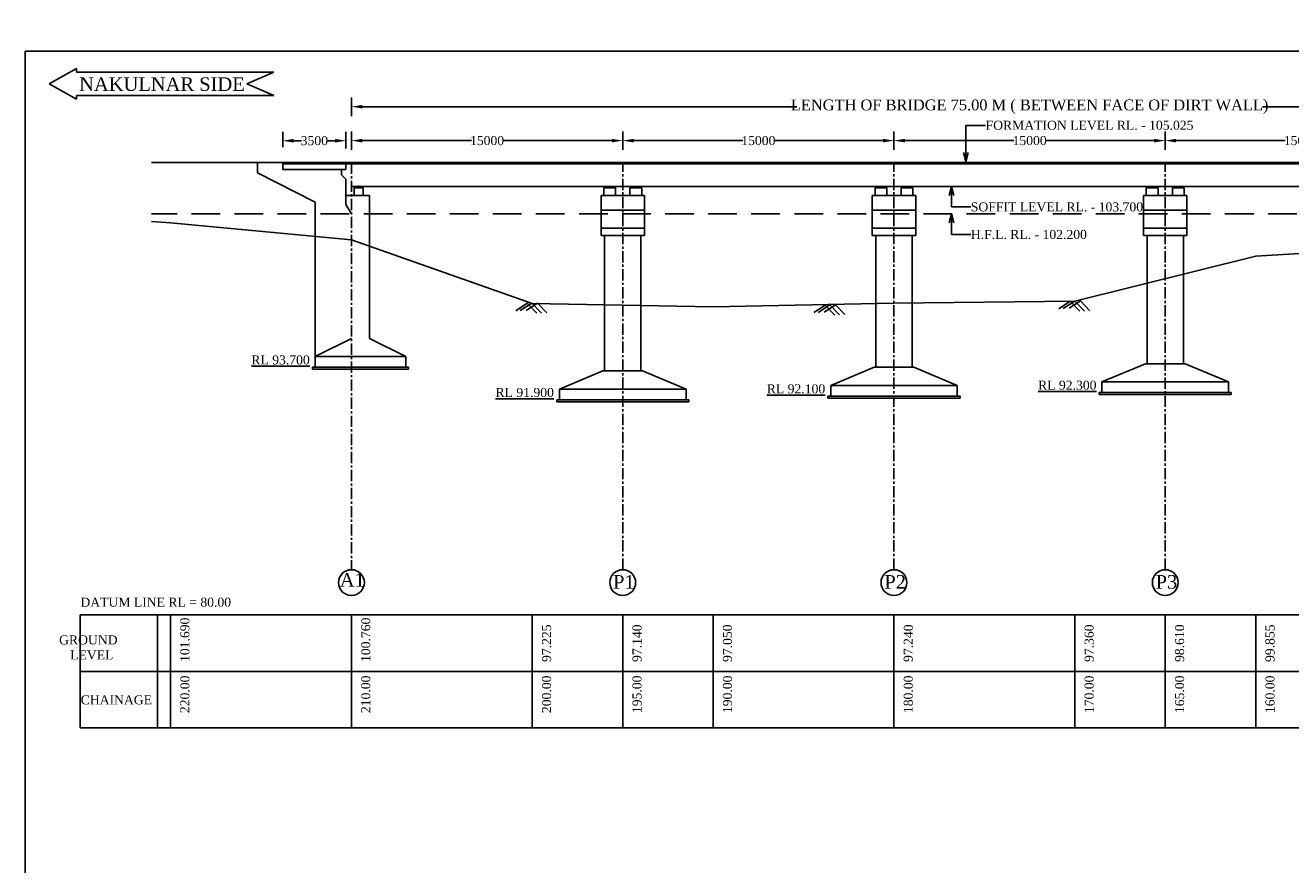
# Model space of a CAD drawing. Header units: millimetres. Extents: x 103078 to 9205504, y -104267 to 3313489.
# Tile 3 of 6: x 4439959 to 4509926, y 2847307 to 2893740. Entities that reach past the tile are written whole.
import ezdxf

# ---------------------------------------------------------------- set-up
doc = ezdxf.new("R2010")
doc.units = ezdxf.units.MM
doc.header["$LTSCALE"] = 500
doc.header["$MEASUREMENT"] = 0
for name, pattern in [('CENTER', [2, 1.25, -0.25, 0.25, -0.25]), ('HIDDEN', [0.375, 0.25, -0.125]), ('HIDDEN2', [4.7625, 3.175, -1.5875])]:
    doc.linetypes.add(name, pattern=pattern)
doc.styles.get("Standard").update_dxf_attribs({"font": 'times.ttf'})
doc.styles.add('style1', font='txt.shx', dxfattribs={"height": 1})
doc.dimstyles.get("Standard").update_dxf_attribs({"dimtxt": 400, "dimasz": 215, "dimexe": 0.18, "dimexo": 0.0625, "dimgap": 0.09, "dimtad": 0, "dimtih": 1, "dimtoh": 1, "dimdec": 0, "dimzin": 4, "dimdsep": 46, "dimtxsty": 'Standard', "dimblk": 'OPEN90', "dimcen": 0, "dimadec": 0, "dimazin": 1, "dimtfac": 1, "dimtdec": 0, "dimtix": 1, "dimtofl": 0, "dimtmove": 0, "dimatfit": 3, "dimldrblk": 'OPEN30', "dimfxl": 1, "dimtolj": 1, "dimtzin": 0, "dimarcsym": 0})

# ---------------------------------------------------------------- blocks, each defined once
blk = doc.blocks.new('*D74')
at = {"color": 0, "linetype": 'Continuous', "lineweight": -2, "transparency": 16777216}
for p, q in [((4457991, 2886845), (4457991, 2887860)), ((4472991, 2886845), (4472991, 2887860)), ((4458591, 2887360), (4464625, 2887360)), ((4472391, 2887360), (4466358, 2887360))]:
    blk.add_line(p, q, dxfattribs=at)
for points in [[(4458591, 2887460), (4458591, 2887260), (4457991, 2887360)], [(4472391, 2887460), (4472391, 2887260), (4472991, 2887360)]]:
    blk.add_solid(points, dxfattribs=at)
at = {"layer": 'Defpoints', "color": 0, "linetype": 'Continuous', "lineweight": -2, "transparency": 16777216}
for p in [(4472991, 2887360), (4457991, 2886145), (4472991, 2886145)]:
    blk.add_point(p, dxfattribs=at)
at = {"color": 0, "linetype": 'Continuous', "lineweight": -2, "transparency": 16777216, "insert": (4465491, 2887360), "char_height": 500, "attachment_point": 5}
blk.add_mtext('\\A1;15000', dxfattribs=at)
blk = doc.blocks.new('*D78')
at = {"color": 0, "linetype": 'Continuous', "lineweight": -2, "transparency": 16777216}
for p, q in [((4472991, 2886845), (4472991, 2887860)), ((4487991, 2886845), (4487991, 2887860)), ((4473591, 2887360), (4479625, 2887360)), ((4487391, 2887360), (4481358, 2887360))]:
    blk.add_line(p, q, dxfattribs=at)
for points in [[(4473591, 2887460), (4473591, 2887260), (4472991, 2887360)], [(4487391, 2887460), (4487391, 2887260), (4487991, 2887360)]]:
    blk.add_solid(points, dxfattribs=at)
at = {"layer": 'Defpoints', "color": 0, "linetype": 'Continuous', "lineweight": -2, "transparency": 16777216}
for p in [(4487991, 2887360), (4472991, 2886145), (4487991, 2886145)]:
    blk.add_point(p, dxfattribs=at)
at = {"color": 0, "linetype": 'Continuous', "lineweight": -2, "transparency": 16777216, "insert": (4480491, 2887360), "char_height": 500, "attachment_point": 5}
blk.add_mtext('\\A1;15000', dxfattribs=at)
blk = doc.blocks.new('*D79')
at = {"color": 0, "linetype": 'Continuous', "lineweight": -2, "transparency": 16777216}
for p, q in [((4487991, 2886845), (4487991, 2887860)), ((4502991, 2886845), (4502991, 2887860)), ((4488591, 2887360), (4494625, 2887360)), ((4502391, 2887360), (4496358, 2887360))]:
    blk.add_line(p, q, dxfattribs=at)
for points in [[(4488591, 2887460), (4488591, 2887260), (4487991, 2887360)], [(4502391, 2887460), (4502391, 2887260), (4502991, 2887360)]]:
    blk.add_solid(points, dxfattribs=at)
at = {"layer": 'Defpoints', "color": 0, "linetype": 'Continuous', "lineweight": -2, "transparency": 16777216}
for p in [(4502991, 2887360), (4487991, 2886145), (4502991, 2886145)]:
    blk.add_point(p, dxfattribs=at)
at = {"color": 0, "linetype": 'Continuous', "lineweight": -2, "transparency": 16777216, "insert": (4495491, 2887360), "char_height": 500, "attachment_point": 5}
blk.add_mtext('\\A1;15000', dxfattribs=at)
blk = doc.blocks.new('*D75')
at = {"color": 0, "linetype": 'Continuous', "lineweight": -2, "transparency": 16777216}
for p, q in [((4502991, 2886845), (4502991, 2887860)), ((4517991, 2886845), (4517991, 2887860)), ((4503591, 2887360), (4509625, 2887360)), ((4517391, 2887360), (4511358, 2887360))]:
    blk.add_line(p, q, dxfattribs=at)
for points in [[(4503591, 2887460), (4503591, 2887260), (4502991, 2887360)], [(4517391, 2887460), (4517391, 2887260), (4517991, 2887360)]]:
    blk.add_solid(points, dxfattribs=at)
at = {"layer": 'Defpoints', "color": 0, "linetype": 'Continuous', "lineweight": -2, "transparency": 16777216}
for p in [(4517991, 2887360), (4502991, 2886145), (4517991, 2886145)]:
    blk.add_point(p, dxfattribs=at)
at = {"color": 0, "linetype": 'Continuous', "lineweight": -2, "transparency": 16777216, "insert": (4510491, 2887360), "char_height": 500, "attachment_point": 5}
blk.add_mtext('\\A1;15000', dxfattribs=at)
blk = doc.blocks.new('*D76')
at = {"color": 0, "linetype": 'Continuous', "lineweight": -2, "transparency": 16777216}
for p, q in [((4457991, 2888722), (4457991, 2889737)), ((4532991, 2888608), (4532991, 2889737)), ((4458591, 2889237), (4482612, 2889237)), ((4532391, 2889237), (4508371, 2889237))]:
    blk.add_line(p, q, dxfattribs=at)
for points in [[(4458591, 2889337), (4458591, 2889137), (4457991, 2889237)], [(4532391, 2889337), (4532391, 2889137), (4532991, 2889237)]]:
    blk.add_solid(points, dxfattribs=at)
at = {"layer": 'Defpoints', "color": 0, "linetype": 'Continuous', "lineweight": -2, "transparency": 16777216}
for p in [(4457991, 2889237), (4457991, 2888022), (4532991, 2887908)]:
    blk.add_point(p, dxfattribs=at)
at = {"color": 0, "linetype": 'Continuous', "lineweight": -2, "transparency": 16777216, "insert": (4495491, 2889237), "char_height": 500, "attachment_point": 5}
blk.add_mtext('\\A1;{\\H1.2x;LENGTH OF BRIDGE 75.00 M ( BETWEEN FACE OF DIRT WALL)}', dxfattribs=at)
blk = doc.blocks.new('*D77')
at = {"color": 0, "linetype": 'Continuous', "lineweight": -2, "transparency": 16777216}
for p, q in [((4454191, 2886994), (4454191, 2887856)), ((4457691, 2886919), (4457691, 2887856)), ((4454791, 2887356), (4455231, 2887356)), ((4457091, 2887356), (4456652, 2887356))]:
    blk.add_line(p, q, dxfattribs=at)
for points in [[(4454791, 2887456), (4454791, 2887256), (4454191, 2887356)], [(4457091, 2887456), (4457091, 2887256), (4457691, 2887356)]]:
    blk.add_solid(points, dxfattribs=at)
at = {"layer": 'Defpoints', "color": 0, "linetype": 'Continuous', "lineweight": -2, "transparency": 16777216}
for p in [(4457691, 2887356), (4454191, 2886294), (4457691, 2886219)]:
    blk.add_point(p, dxfattribs=at)
at = {"color": 0, "linetype": 'Continuous', "lineweight": -2, "transparency": 16777216, "insert": (4455941, 2887356), "char_height": 500, "attachment_point": 5}
blk.add_mtext('\\A1;3500', dxfattribs=at)

msp = doc.modelspace()

# ---------------------------------------------------------------- hatches: boundary and pattern name
at = {"linetype": 'HIDDEN'}
for points in [[(4458391.4, 2884820), (4458241.4, 2884820), (4458241.4, 2884755), (4458391.4, 2884755)], [(4458541.4, 2884820), (4458391.4, 2884820), (4458391.4, 2884755), (4458541.4, 2884755)]]:
    msp.add_hatch(color=0, dxfattribs=at).paths.add_polyline_path(points)
at = {"linetype": 'Continuous', "lineweight": -2}
h = msp.add_hatch(color=0, dxfattribs=at)
h.dxf.hatch_style = 1
h.paths.add_polyline_path([(4472266.4, 2884820), (4472091.4, 2884820), (4472091.4, 2884755), (4472266.4, 2884755)])
h.paths.add_polyline_path([(4472441.4, 2884820), (4472266.4, 2884820), (4472266.4, 2884755), (4472441.4, 2884755)])
h = msp.add_hatch(color=0, dxfattribs=at)
h.dxf.hatch_style = 1
h.paths.add_polyline_path([(4473716, 2884820), (4473541, 2884820), (4473541, 2884755), (4473716, 2884755)])
h.paths.add_polyline_path([(4473891, 2884820), (4473716, 2884820), (4473716, 2884755), (4473891, 2884755)])
h = msp.add_hatch(color=0, dxfattribs=at)
h.dxf.hatch_style = 1
h.paths.add_polyline_path([(4487266.4, 2884820), (4487091.4, 2884820), (4487091.4, 2884755), (4487266.4, 2884755)])
h.paths.add_polyline_path([(4487441.4, 2884820), (4487266.4, 2884820), (4487266.4, 2884755), (4487441.4, 2884755)])
h = msp.add_hatch(color=0, dxfattribs=at)
h.dxf.hatch_style = 1
h.paths.add_polyline_path([(4488716, 2884820), (4488541, 2884820), (4488541, 2884755), (4488716, 2884755)])
h.paths.add_polyline_path([(4488891, 2884820), (4488716, 2884820), (4488716, 2884755), (4488891, 2884755)])
h = msp.add_hatch(color=0, dxfattribs=at)
h.dxf.hatch_style = 1
h.paths.add_polyline_path([(4502266.4, 2884820), (4502091.4, 2884820), (4502091.4, 2884755), (4502266.4, 2884755)])
h.paths.add_polyline_path([(4502441.4, 2884820), (4502266.4, 2884820), (4502266.4, 2884755), (4502441.4, 2884755)])
h = msp.add_hatch(color=0, dxfattribs=at)
h.dxf.hatch_style = 1
h.paths.add_polyline_path([(4503716, 2884820), (4503541, 2884820), (4503541, 2884755), (4503716, 2884755)])
h.paths.add_polyline_path([(4503891, 2884820), (4503716, 2884820), (4503716, 2884755), (4503891, 2884755)])

# ---------------------------------------------------------------- linework, layer by layer
at = {"color": 0, "linetype": 'Continuous', "lineweight": -2}
for p, q in [((4439959.5, 2785502), (4439959.5, 2892309.5)), ((4439959.5, 2892309.5), (4583666, 2892309.5)), ((4442782.5, 2891349.5), (4441282.5, 2890500)), ((4442782.5, 2891349.5), (4442782.5, 2891149.5)), ((4453701, 2891149.5), (4442782.5, 2891149.5)), ((4453701, 2891149.5), (4452201, 2890500)), ((4441282.5, 2890500), (4442782.5, 2889650)), ((4452201, 2890500), (4453701, 2889850)), ((4453701, 2889850), (4442782.5, 2889850)), ((4442782.5, 2889850), (4442782.5, 2889650)), ((4543600, 2886145), (4446933, 2886145)), ((4452791.4, 2885570), (4452791.4, 2886145)), ((4454191.4, 2885770), (4454191.4, 2886145)), ((4452791.4, 2885570), (4455991.4, 2883956)), ((4536791.4, 2886070), (4454191.4, 2886070)), ((4454191.4, 2885770), (4457691.4, 2885770)), ((4457441.4, 2885470), (4457441.4, 2885770)), ((4457441.4, 2885470), (4457691.4, 2885220)), ((4457691.4, 2885770), (4457691.4, 2886070)), ((4457691.4, 2883820), (4457691.4, 2885220)), ((4532991.4, 2884820), (4457991.4, 2884820)), ((4458141.4, 2884755), (4458141.4, 2884320)), ((4458241.4, 2884820), (4458541.4, 2884820)), ((4458641.4, 2884755), (4458641.4, 2884320)), ((4471941.4, 2884755), (4472591.4, 2884755)), ((4471941.4, 2884755), (4471941.4, 2884320)), ((4472591.4, 2884755), (4472591.4, 2884320)), ((4473391, 2884755), (4474041, 2884755)), ((4473391, 2884755), (4473391, 2884320)), ((4474041, 2884755), (4474041, 2884320)), ((4486941.4, 2884755), (4487591.4, 2884755)), ((4486941.4, 2884755), (4486941.4, 2884320)), ((4487591.4, 2884755), (4487591.4, 2884320)), ((4488391, 2884755), (4489041, 2884755)), ((4488391, 2884755), (4488391, 2884320)), ((4489041, 2884755), (4489041, 2884320)), ((4501941.4, 2884755), (4502591.4, 2884755)), ((4501941.4, 2884755), (4501941.4, 2884320)), ((4502591.4, 2884755), (4502591.4, 2884320)), ((4503391, 2884755), (4504041, 2884755)), ((4503391, 2884755), (4503391, 2884320)), ((4504041, 2884755), (4504041, 2884320)), ((4458991.4, 2884320), (4457691.4, 2884320)), ((4458991.4, 2876420), (4458991.4, 2884320)), ((4471791.4, 2884320), (4474191.4, 2884320)), ((4471791.4, 2884320), (4471791.4, 2882120)), ((4474191.4, 2884320), (4474191.4, 2882120)), ((4486791.4, 2884320), (4489191.4, 2884320)), ((4486791.4, 2884320), (4486791.4, 2882120)), ((4489191.4, 2884320), (4489191.4, 2882120)), ((4501791.4, 2884320), (4504191.4, 2884320)), ((4501791.4, 2884320), (4501791.4, 2882120)), ((4504191.4, 2884320), (4504191.4, 2882120)), ((4455991.4, 2874820), (4455991.4, 2883956)), ((4457691.4, 2883820), (4457991.4, 2883320)), ((4471791.4, 2883520), (4474191.4, 2883520)), ((4486791.4, 2883520), (4489191.4, 2883520)), ((4501791.4, 2883520), (4504191.4, 2883520)), ((4471791.4, 2882520), (4474191.4, 2882520)), ((4471791.4, 2882120), (4474191.4, 2882120)), ((4471991.4, 2882120), (4471991.4, 2874620)), ((4473991.4, 2882120), (4473991.4, 2874620)), ((4486791.4, 2882520), (4489191.4, 2882520)), ((4486791.4, 2882120), (4489191.4, 2882120)), ((4486991.4, 2882120), (4486991.4, 2874820)), ((4488991.4, 2882120), (4488991.4, 2874820)), ((4501791.4, 2882520), (4504191.4, 2882520)), ((4501791.4, 2882120), (4504191.4, 2882120)), ((4501991.4, 2882120), (4501991.4, 2875020)), ((4503991.4, 2882120), (4503991.4, 2875020)), ((4455991.4, 2875420), (4457991.4, 2876420)), ((4458991.4, 2876420), (4460991.4, 2875420)), ((4460991.4, 2875420), (4455991.4, 2875420)), ((4460991.4, 2874820), (4460991.4, 2875420)), ((4501891.4, 2875020), (4499491.4, 2874020)), ((4501891.4, 2875020), (4504091.4, 2875020)), ((4504091.4, 2875020), (4506491.4, 2874020)), ((4455743.6, 2874820), (4455741.4, 2874820)), ((4455743.6, 2874720), (4455741.4, 2874720)), ((4455841.4, 2874720), (4455841.4, 2874820)), ((4461141.4, 2874820), (4455841.4, 2874820)), ((4461141.4, 2874720), (4455841.4, 2874720)), ((4461141.4, 2874720), (4461141.4, 2874820)), ((4471891.4, 2874620), (4469491.4, 2873620)), ((4471891.4, 2874620), (4474091.4, 2874620)), ((4474091.4, 2874620), (4476491.4, 2873620)), ((4486891.4, 2874820), (4484491.4, 2873820)), ((4486891.4, 2874820), (4489091.4, 2874820)), ((4489091.4, 2874820), (4491491.4, 2873820)), ((4469491.4, 2873020), (4469491.4, 2873620)), ((4469491.4, 2873620), (4476491.4, 2873620)), ((4476491.4, 2873020), (4476491.4, 2873610)), ((4484491.4, 2873220), (4484491.4, 2873820)), ((4484491.4, 2873820), (4491491.4, 2873820)), ((4491491.4, 2873220), (4491491.4, 2873810)), ((4499491.4, 2873420), (4499491.4, 2874020)), ((4499491.4, 2874020), (4506491.4, 2874020)), ((4506491.4, 2873420), (4506491.4, 2874010)), ((4469341.4, 2872920), (4469341.4, 2873020)), ((4469341.4, 2873020), (4476641.4, 2873020)), ((4469341.4, 2872920), (4476641.4, 2872920)), ((4476641.4, 2872920), (4476641.4, 2873020)), ((4484341.4, 2873120), (4484341.4, 2873220)), ((4484341.4, 2873220), (4491641.4, 2873220)), ((4484341.4, 2873120), (4491641.4, 2873120)), ((4491641.4, 2873120), (4491641.4, 2873220)), ((4499341.4, 2873320), (4499341.4, 2873420)), ((4499341.4, 2873420), (4506641.4, 2873420)), ((4499341.4, 2873320), (4506641.4, 2873320)), ((4506641.4, 2873320), (4506641.4, 2873420)), ((4543600, 2861120), (4442992.9, 2861120)), ((4442992.9, 2861120), (4442992.9, 2854871.5)), ((4447276.4, 2861120), (4447276.4, 2854871.5)), ((4447991.4, 2861120), (4447991.4, 2854871.5)), ((4457991.4, 2861120), (4457991.4, 2854871.5)), ((4467991.4, 2861120), (4467991.4, 2854871.5)), ((4472991.4, 2861120), (4472991.4, 2854871.5)), ((4477991.4, 2861120), (4477991.4, 2854871.5)), ((4487991.4, 2861120), (4487991.4, 2854871.5)), ((4497991.4, 2861120), (4497991.4, 2854871.5)), ((4502991.4, 2861120), (4502991.4, 2854871.5)), ((4507991.4, 2861120), (4507991.4, 2854871.5)), ((4543600, 2854871.5), (4442992.9, 2854871.5))]:
    msp.add_line(p, q, dxfattribs=at)
at = {"color": 0, "linetype": 'CENTER'}
for p, q in [((4457991.4, 2886145), (4457991.4, 2863626)), ((4472991.4, 2863626), (4472991.4, 2886145)), ((4487991.4, 2863626), (4487991.4, 2886145)), ((4502991.4, 2863626), (4502991.4, 2886145)), ((4472091.4, 2884820), (4472091.4, 2884755)), ((4472441.4, 2884820), (4472441.4, 2884755)), ((4473541, 2884820), (4473541, 2884755)), ((4473891, 2884820), (4473891, 2884755)), ((4487091.4, 2884820), (4487091.4, 2884755)), ((4487441.4, 2884820), (4487441.4, 2884755)), ((4488541, 2884820), (4488541, 2884755)), ((4488891, 2884820), (4488891, 2884755)), ((4502091.4, 2884820), (4502091.4, 2884755)), ((4502441.4, 2884820), (4502441.4, 2884755)), ((4503541, 2884820), (4503541, 2884755)), ((4503891, 2884820), (4503891, 2884755))]:
    msp.add_line(p, q, dxfattribs=at)
at = {"color": 0, "ltscale": 5000}
msp.add_line((4458141.4, 2884755), (4458641.4, 2884755), dxfattribs=at)
at = {"color": 0, "linetype": 'HIDDEN'}
for p, q in [((4458241.4, 2884755), (4458241.4, 2884820)), ((4458391.4, 2884755), (4458391.4, 2884888)), ((4458541.4, 2884755), (4458541.4, 2884820))]:
    msp.add_line(p, q, dxfattribs=at)
at = {"color": 0, "linetype": 'HIDDEN2', "lineweight": -2}
msp.add_line((4543600, 2883320), (4446933, 2883320), dxfattribs=at)
at = {"color": 0, "linetype": 'ByBlock', "ltscale": 50}
for p, q in [((4497737.2, 2878475.6, 22717), (4497101.6, 2878062.3, 35161.6)), ((4497990.5, 2878487.8, 22580.9), (4497348.9, 2878070.6, 35145.3)), ((4498308, 2878490.8, 22717), (4497686.6, 2878086.8, 34883.6)), ((4497737.2, 2878475.6, 22717), (4498261.6, 2877924.3, 36855.5)), ((4497990.5, 2878487.8, 22580.9), (4498520, 2877931.2, 36855.5)), ((4498308, 2878490.8, 22717), (4498820.7, 2877951.8, 36539.7)), ((4467709.7, 2878360.1, 22717), (4467074.1, 2877946.8, 35161.6)), ((4467963, 2878372.3, 22580.9), (4467321.4, 2877955.1, 35145.3)), ((4468280.5, 2878375.3, 22717), (4467659.1, 2877971.3, 34883.6)), ((4467709.7, 2878360.1, 22717), (4468234.1, 2877808.8, 36855.5)), ((4467963, 2878372.3, 22580.9), (4468492.5, 2877815.7, 36855.5)), ((4468280.5, 2878375.3, 22717), (4468793.2, 2877836.3, 36539.7)), ((4484189.2, 2878262.6, 22717), (4483553.6, 2877849.3, 35161.6)), ((4484442.5, 2878274.8, 22580.9), (4483800.9, 2877857.6, 35145.3)), ((4484760, 2878277.8, 22717), (4484138.6, 2877873.8, 34883.6)), ((4484189.2, 2878262.6, 22717), (4484713.6, 2877711.3, 36855.5)), ((4484442.5, 2878274.8, 22580.9), (4484972, 2877718.2, 36855.5)), ((4484760, 2878277.8, 22717), (4485272.7, 2877738.8, 36539.7))]:
    msp.add_line(p, q, dxfattribs=at)
at = {"color": 0}
msp.add_line((4543600, 2857995.5), (4442992.9, 2857995.5), dxfattribs=at)
at = {"color": 0, "linetype": 'Continuous', "lineweight": -2}
msp.add_lwpolyline([(4446933, 2882882.5), (4447991.4, 2882810), (4457991.4, 2881880), (4467991.4, 2878345), (4477991.4, 2878170), (4487991.4, 2878360), (4497991.4, 2878480), (4507991.4, 2880975), (4517991.4, 2881570), (4527991.4, 2881980), (4537991.4, 2882460), (4543600, 2882768.5)], dxfattribs=at)
for centre in [(4457991.4, 2862911.6), (4472991.4, 2862911.6), (4487991.4, 2862911.6), (4502991.4, 2862911.6)]:
    msp.add_circle(centre, 714.4, dxfattribs=at)

# ---------------------------------------------------------------- texts
at = {"color": 0, "insert": (4442936.9, 2890861.3, 22500), "char_height": 750, "attachment_point": 1, "style": 'style1'}
msp.add_mtext('{\\fTimes New Roman|b0|i0|c0|p18;NAKULNAR SIDE}', dxfattribs=at)
at = {"color": 0, "linetype": 'Continuous', "lineweight": -2, "char_height": 500, "attachment_point": 4}
for s, insert in [('FORMATION LEVEL RL. - 105.025', (4493055.6, 2888206)), ('SOFFIT LEVEL RL. - 103.700', (4492240.7, 2883689)), ('H.F.L. RL. - 102.200', (4492240.1, 2882165))]:
    msp.add_mtext(s, dxfattribs=dict(at, insert=insert))
at = {"color": 0}
for s, insert, char_height, attachment_point in [('{\\LRL 93.700}', (4452457.7, 2875480.8), 500, 1), ('{\\LRL 91.900}', (4465957.7, 2873680.8), 500, 1), ('{\\LRL 92.100}', (4480957.7, 2873880.8), 500, 1), ('{\\LRL 92.300}', (4495957.7, 2874080.8), 500, 1), ('A1', (4457349.7, 2863436.2), 750, 1), ('P1', (4472457.2, 2863328.7), 750, 1), ('P2', (4487457.2, 2863328.7), 750, 1), ('P3', (4502457.2, 2863328.7), 750, 1), ('\\pxqc;GROUND\\P  LEVEL', (4445059.5, 2859992, 25000), 500, 3), ('CHAINAGE', (4446965.4, 2856674.7, 25000), 500, 3)]:
    msp.add_mtext(s, dxfattribs=dict(at, insert=insert, char_height=char_height, attachment_point=attachment_point))
at = {"color": 0, "insert": (4451338.1, 2862077.6), "char_height": 500, "width": 20729.379, "attachment_point": 3}
msp.add_mtext('DATUM LINE RL = 80.00', dxfattribs=at)
at = {"color": 0, "char_height": 500, "attachment_point": 7, "rotation": 90}
for s, insert in [('101.690', (4449042, 2858520.4)), ('100.760', (4459042, 2858520.4)), ('97.225', (4469042, 2858520.4)), ('97.140', (4474042, 2858520.4)), ('97.050', (4479042, 2858520.4)), ('97.240', (4489042, 2858520.4)), ('97.360', (4499042, 2858520.4)), ('98.610', (4504042, 2858520.4)), ('99.855', (4509042, 2858520.4)), ('220.00', (4449042, 2855692.7)), ('210.00', (4459042, 2855692.7)), ('200.00', (4469042, 2855692.7)), ('195.00', (4474042, 2855692.7)), ('190.00', (4479042, 2855692.7)), ('180.00', (4489042, 2855692.7)), ('170.00', (4499042, 2855692.7)), ('165.00', (4504042, 2855692.7)), ('160.00', (4509042, 2855692.7))]:
    msp.add_mtext(s, dxfattribs=dict(at, insert=insert))

# ---------------------------------------------------------------- dimensions: what is measured, and where the dimension line sits
at = {"color": 0, "linetype": 'Continuous', "lineweight": -2}
dim = msp.add_linear_dim(base=(4457991.4, 2889237), p1=(4532991.4, 2887908), p2=(4457991.4, 2888021.5), text='{\\H1.2x;LENGTH OF BRIDGE 75.00 M ( BETWEEN FACE OF DIRT WALL)}', dimstyle='Standard', override={"dimtxt": 500, "dimasz": 600, "dimexe": 500, "dimexo": 700, "dimfxl": 300}, dxfattribs=at)
dim.commit()
dim.dimension.update_dxf_attribs({"geometry": '*D76', "text_midpoint": (4495491.4, 2889237)})
for base, p1, p2, picture, middle in [((4457691.4, 2887356), (4454191.4, 2886294), (4457691.4, 2886219), '*D77', (4455941.4, 2887356)), ((4472991.4, 2887360), (4457991.4, 2886145), (4472991.4, 2886145), '*D74', (4465491.4, 2887360)), ((4487991.4, 2887360), (4472991.4, 2886145), (4487991.4, 2886145), '*D78', (4480491.4, 2887360)), ((4502991.4, 2887360), (4487991.4, 2886145), (4502991.4, 2886145), '*D79', (4495491.4, 2887360)), ((4517991.4, 2887360), (4502991.4, 2886145), (4517991.4, 2886145), '*D75', (4510491.4, 2887360))]:
    dim = msp.add_linear_dim(base=base, p1=p1, p2=p2, dimstyle='Standard', override={"dimtxt": 500, "dimasz": 600, "dimexe": 500, "dimexo": 700, "dimfxl": 300}, dxfattribs=at)
    dim.commit()
    dim.dimension.update_dxf_attribs({"geometry": picture, "text_midpoint": middle})

# ---------------------------------------------------------------- leaders
at = {"color": 0, "linetype": 'Continuous', "lineweight": -2, "annotation_type": 0, "has_hookline": 1, "hookline_direction": 0}
for points, text_width in [([(4491962.5, 2886201.5), (4491962.5, 2888206), (4493055.5, 2888206)], 11177), ([(4491168.5, 2884820), (4491168.5, 2883689), (4492240.6, 2883689)], 9237.9), ([(4491167.9, 2883320), (4491167.9, 2882165), (4492240, 2882165)], 6236.5)]:
    msp.add_leader(points, dimstyle='Standard', override={"dimtxt": 750, "dimasz": 500, "dimexe": 500, "dimexo": 700, "dimfxl": 300}, dxfattribs=dict(at, text_width=text_width))

doc.saveas('drawing.dxf')
